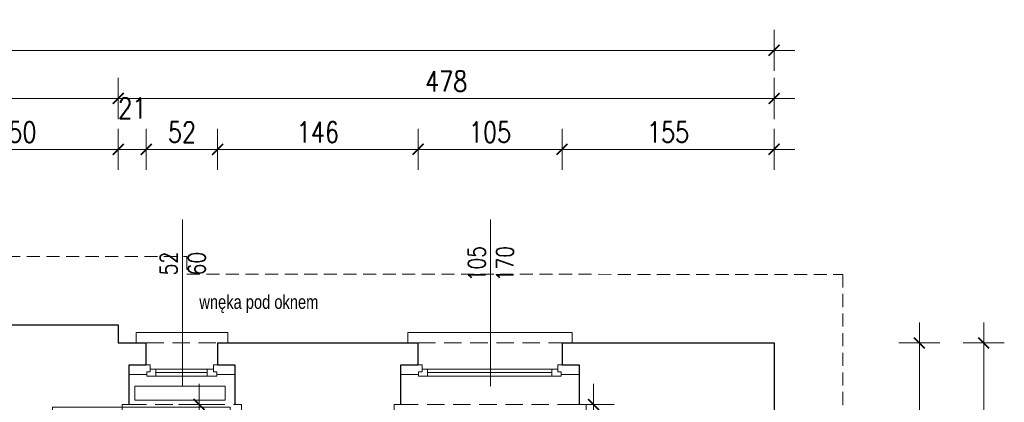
# Model space of a CAD drawing. Header units: millimetres. Extents: x 284606 to 569416, y -192995 to -95103.
# Tile 33 of 178: x 288340 to 289058, y -102967 to -102688. Entities that reach past the tile are written whole.
import ezdxf
from ezdxf.enums import TextEntityAlignment as Align

# ---------------------------------------------------------------- set-up
doc = ezdxf.new("R2010")
doc.units = ezdxf.units.MM
doc.linetypes.add('HIDDEN', pattern=[9.525, 6.35, -3.175])
doc.layers.get('0').update_dxf_attribs({"lineweight": 0})
for name, color, linetype, lineweight in [('!STR_Elewacje 0.15', 10, 'Continuous', 15), ('!STR_Konstrukcja 0.20', 200, 'Continuous', 20), ('!STR_Konstrukcja 0.30', 64, 'Continuous', 30), ('!STR_Ocieplenie 0.05', 1, 'Continuous', 5), ('!STR_Opisy 0.09', 8, 'Continuous', 9), ('!STR_Przerywana 0.09', 8, 'HIDDEN', 9), ('!STR_Stolarka okienna', 72, 'Continuous', 15), ('!STR_Wymiarowanie', 254, 'Continuous', 9)]:
    doc.layers.add(name, color=color, linetype=linetype, lineweight=lineweight)
doc.layers.add('!STR_Obrysy pomieszczeń', color=215, linetype='Continuous', lineweight=9, plot=False)
doc.layers.add('EKO Wyposażenie', color=7, linetype='Continuous', lineweight=5, true_color=0x919191)
doc.styles.add('1_50', font='txt', dxfattribs={"width": 0.8})
doc.styles.add('EKO 1-10', font='romans.shx', dxfattribs={"width": 0.8, "height": 15})
doc.styles.add('EKO 1-5', font='romans.shx', dxfattribs={"width": 0.8, "height": 10})
doc.dimstyles.new('EKO wymiar 1-10', dxfattribs={"dimtxt": 15, "dimasz": 8, "dimexe": 15, "dimexo": 15, "dimgap": 5, "dimtad": 1, "dimdec": 0, "dimtxsty": 'EKO 1-10', "dimblk": 'ARCHTICK', "dimcen": 10, "dimdle": 15, "dimclrd": 256, "dimclre": 256, "dimclrt": 256, "dimazin": 2, "dimtfac": 1, "dimtdec": 0, "dimtmove": 2, "dimatfit": 3, "dimldrblk": 'ARCHTICK', "dimfxl": 15, "dimfxlon": 1, "dimlwd": -1, "dimlwe": -1, "dimarcsym": 0})

# ---------------------------------------------------------------- blocks, each defined once
blk = doc.blocks.new('*U103')
for p, q in [((-2.13, 79.94), (-181.88, 70.34)), ((2.13, 0.06), (-2.13, 79.94)), ((-181.88, 70.34), (-177.61, -9.55)), ((-99.85, 62.8), (-153.94, 54.97)), ((-92.99, 63.65), (-84.32, 64)), ((-56.24, 65.26), (-84.32, 64)), ((-32.86, 64.38), (-46.34, 65.29)), ((-20.77, 38.89), (-21.57, 53.76)), ((-162.64, 44.36), (-161.95, 31.35)), ((-161.25, 18.34), (-161.95, 31.35)), ((-20.77, 38.89), (-19.98, 24.02)), ((-30.08, 12.26), (-43.38, 9.91)), ((-177.61, -9.55), (2.13, 0.06)), ((-96.85, 6.69), (-151.47, 8.71)), ((-89.95, 6.58), (-81.28, 7.15)), ((-53.23, 8.9), (-81.28, 7.15))]:
    blk.add_line(p, q)
blk.add_circle((-37.66, 39.13), 3.43)
for centre, radius, start, end in [((-91.26, 21.29), 42.39, 92.34181, 101.68614), ((-51.09, 13.21), 52.3, 84.78524, 95.65302), ((-32.05, 54.13), 10.27, 33.03484, 94.54846), ((-152.48, 44.9), 10.17, 98.23906, 183.05821), ((-38.84, 51.65), 17.4, 6.97748, 27.69222), ((-37.38, 24.28), 17.4, 338.42497, 359.13898), ((-151.09, 18.88), 10.17, 183.05823, 267.87739), ((-30.36, 22.53), 10.27, 271.56797, 333.08279), ((-92.74, 48.88), 42.39, 264.43034, 273.77466), ((-53.65, 61.19), 52.3, 270.46346, 281.33124)]:
    blk.add_arc(centre, radius, start, end)
blk = doc.blocks.new('*U174')
at = {"layer": '!STR_Konstrukcja 0.20', "linetype": 'Continuous', "lineweight": 15}
for points in [[(8.12, 45.81), (0.62, 45.81), (0.62, 53.31), (67.62, 53.31), (67.62, 45.81), (60.12, 45.81)], [(-4.38, 0.81), (-9.38, 0.81), (-9.38, -4.19), (77.62, -4.19), (77.62, 0.81), (72.62, 0.81)]]:
    blk.add_lwpolyline(points, dxfattribs=at)
at = {"layer": '!STR_Konstrukcja 0.30', "ltscale": 2}
for points in [[(-4.38, 0.81), (-4.38, 29.68), (8.12, 29.68), (8.12, 45.81)], [(60.12, 45.81), (60.12, 29.68), (72.62, 29.68), (72.62, 0.81)]]:
    blk.add_lwpolyline(points, dxfattribs=at)
at = {"layer": '!STR_Przerywana 0.09', "ltscale": 2}
for points in [[(8.12, 45.81), (60.12, 45.81)], [(-4.38, 0.81), (72.62, 0.81)]]:
    blk.add_lwpolyline(points, dxfattribs=at)
at = {"layer": '!STR_Stolarka okienna', "ltscale": 0.3}
for points in [[(-4.38, 22.64), (-4.38, 29.68), (11.02, 29.68), (11.02, 24.55), (8.52, 24.55), (8.52, 22.64), (-4.38, 22.64)], [(72.62, 22.64), (72.62, 29.68), (57.05, 29.68), (57.05, 24.55), (59.55, 24.55), (59.55, 22.64), (72.62, 22.64)], [(59.55, 21.56), (59.55, 24.55), (57.05, 24.55), (57.05, 26.7), (11.02, 26.7), (11.02, 24.55), (8.52, 24.55), (8.52, 21.56), (59.55, 21.56)], [(15.12, 26.7), (15.12, 21.56)], [(52.62, 24.13), (15.12, 24.13)], [(52.62, 21.56), (52.62, 26.7)]]:
    blk.add_lwpolyline(points, dxfattribs=at)
blk = doc.blocks.new('*U164')
at = {"layer": '!STR_Opisy 0.09', "linetype": 'Continuous'}
blk.add_line((0, 32.11), (0, -89.22), dxfattribs=at)
at = {"layer": '!STR_Opisy 0.09', "linetype": 'Continuous', "style": 'EKO 1-5', "width": 0.8}
blk.add_attdef('SZER', text='', height=12.5, rotation=270, dxfattribs=at).set_placement((0, 0), align=Align.BOTTOM_CENTER)
at = {"layer": '!STR_Opisy 0.09', "ltscale": 0.7, "style": 'EKO 1-5', "width": 0.8}
blk.add_attdef('WYS', text='', height=12.5, rotation=270, dxfattribs=at).set_placement((-10.53, 0), align=Align.MIDDLE_CENTER)
at = {"layer": '!STR_Opisy 0.09', "linetype": 'Continuous', "style": 'EKO 1-5', "width": 0.8}
blk.add_attdef('HP=', (30.1, -127.68), '', height=12.5, rotation=180, dxfattribs=at)
blk = doc.blocks.new('_ArchTick')
at = {"color": 0, "linetype": 'ByBlock', "const_width": 0.15}
blk.add_lwpolyline([(-0.5, -0.5), (0.5, 0.5)], dxfattribs=at)
blk = doc.blocks.new('*D189')
at = {"layer": '!STR_Wymiarowanie', "ltscale": 1.5, "transparency": 16777216}
for p, q in [((288758.76, -102953.19), (288758.76, -103293.19)), ((288773.76, -102968.19), (288743.76, -102968.19)), ((288773.76, -103278.19), (288743.76, -103278.19))]:
    blk.add_line(p, q, dxfattribs=at)
at = {"layer": 'Defpoints', "color": 0, "ltscale": 1.5, "transparency": 16777216}
for p in [(288845.38, -102968.19), (288758.76, -103278.19), (288845.32, -103278.19)]:
    blk.add_point(p, dxfattribs=at)
at = {"layer": '!STR_Wymiarowanie', "ltscale": 1.5, "transparency": 16777216, "xscale": 8, "yscale": 8, "zscale": 8}
for p, rotation in [((288758.76, -102968.19), 90), ((288758.76, -103278.19), 270)]:
    blk.add_blockref('_ArchTick', p, dxfattribs=dict(at, rotation=rotation))
at = {"layer": '!STR_Wymiarowanie', "ltscale": 1.5, "transparency": 16777216, "insert": (288746.26, -103123.19), "char_height": 15, "attachment_point": 5, "rotation": 90, "style": 'EKO 1-10'}
blk.add_mtext('310', dxfattribs=at)
blk = doc.blocks.new('*D192')
at = {"layer": '!STR_Wymiarowanie', "ltscale": 1.5, "transparency": 16777216}
for p, q in [((288471.02, -102953.19), (288471.02, -103227.19)), ((288484.54, -102968.19), (288456.02, -102968.19)), ((288486.02, -103212.19), (288456.02, -103212.19))]:
    blk.add_line(p, q, dxfattribs=at)
at = {"layer": 'Defpoints', "color": 0, "ltscale": 1.5, "transparency": 16777216}
for p in [(288499.54, -102968.19), (288471.02, -103212.19), (288503.38, -103212.19)]:
    blk.add_point(p, dxfattribs=at)
at = {"layer": '!STR_Wymiarowanie', "ltscale": 1.5, "transparency": 16777216, "xscale": 8, "yscale": 8, "zscale": 8}
for p, rotation in [((288471.02, -102968.19), 90), ((288471.02, -103212.19), 270)]:
    blk.add_blockref('_ArchTick', p, dxfattribs=dict(at, rotation=rotation))
at = {"layer": '!STR_Wymiarowanie', "ltscale": 1.5, "transparency": 16777216, "insert": (288458.52, -103090.19), "char_height": 15, "attachment_point": 5, "rotation": 90, "style": 'EKO 1-10'}
blk.add_mtext('244', dxfattribs=at)
blk = doc.blocks.new('*U195')
at = {"layer": '!STR_Konstrukcja 0.20', "linetype": 'Continuous', "lineweight": 15}
for points in [[(8.12, 45.81), (0.62, 45.81), (0.62, 53.31), (120.62, 53.31), (120.62, 45.81), (113.12, 45.81)], [(-4.38, 0.81), (-9.38, 0.81), (-9.38, -4.19), (130.62, -4.19), (130.62, 0.81), (125.62, 0.81)]]:
    blk.add_lwpolyline(points, dxfattribs=at)
at = {"layer": '!STR_Konstrukcja 0.30', "ltscale": 2}
for points in [[(-4.38, 0.81), (-4.38, 29.68), (8.12, 29.68), (8.12, 45.81)], [(113.12, 45.81), (113.12, 29.68), (125.62, 29.68), (125.62, 0.81)]]:
    blk.add_lwpolyline(points, dxfattribs=at)
at = {"layer": '!STR_Przerywana 0.09', "ltscale": 2}
for points in [[(8.12, 45.81), (113.12, 45.81)], [(-4.38, 0.81), (125.62, 0.81)]]:
    blk.add_lwpolyline(points, dxfattribs=at)
at = {"layer": '!STR_Stolarka okienna', "ltscale": 0.3}
for points in [[(-4.38, 22.64), (-4.38, 29.68), (11.02, 29.68), (11.02, 24.55), (8.52, 24.55), (8.52, 22.64), (-4.38, 22.64)], [(125.62, 22.64), (125.62, 29.68), (110.05, 29.68), (110.05, 24.55), (112.55, 24.55), (112.55, 22.64), (125.62, 22.64)], [(112.55, 21.56), (112.55, 24.55), (110.05, 24.55), (110.05, 26.7), (11.02, 26.7), (11.02, 24.55), (8.52, 24.55), (8.52, 21.56), (112.55, 21.56)], [(15.12, 26.7), (15.12, 21.56)], [(105.62, 24.13), (15.12, 24.13)], [(105.62, 21.56), (105.62, 26.7)]]:
    blk.add_lwpolyline(points, dxfattribs=at)
blk = doc.blocks.new('*D446')
at = {"layer": '!STR_Wymiarowanie', "ltscale": 1.5, "transparency": 16777216}
for p, q in [((288262.04, -102797.14), (288262.04, -102767.14)), ((288412.04, -102797.14), (288412.04, -102767.14)), ((288247.04, -102782.14), (288427.04, -102782.14))]:
    blk.add_line(p, q, dxfattribs=at)
at = {"layer": 'Defpoints', "color": 0, "ltscale": 1.5, "transparency": 16777216}
for p in [(288412.04, -102782.14), (288412.04, -102916.69), (288262.04, -102918.25)]:
    blk.add_point(p, dxfattribs=at)
at = {"layer": '!STR_Wymiarowanie', "ltscale": 1.5, "transparency": 16777216, "xscale": 8, "yscale": 8, "zscale": 8, "rotation": 180}
blk.add_blockref('_ArchTick', (288262.04, -102782.14), dxfattribs=at)
at = {"layer": '!STR_Wymiarowanie', "ltscale": 1.5, "transparency": 16777216, "xscale": 8, "yscale": 8, "zscale": 8}
blk.add_blockref('_ArchTick', (288412.04, -102782.14), dxfattribs=at)
at = {"layer": '!STR_Wymiarowanie', "ltscale": 1.5, "transparency": 16777216, "insert": (288337.04, -102769.64), "char_height": 15, "attachment_point": 5, "style": 'EKO 1-10'}
blk.add_mtext('150', dxfattribs=at)
blk = doc.blocks.new('*D447')
at = {"layer": '!STR_Wymiarowanie', "ltscale": 1.5, "transparency": 16777216}
for p, q in [((288412.04, -102797.14), (288412.04, -102767.14)), ((288432.54, -102797.14), (288432.54, -102767.14)), ((288397.04, -102782.14), (288447.54, -102782.14))]:
    blk.add_line(p, q, dxfattribs=at)
at = {"layer": 'Defpoints', "color": 0, "ltscale": 1.5, "transparency": 16777216}
for p in [(288432.54, -102782.14), (288412.04, -102916.69), (288432.54, -102931.25)]:
    blk.add_point(p, dxfattribs=at)
at = {"layer": '!STR_Wymiarowanie', "ltscale": 1.5, "transparency": 16777216, "xscale": 8, "yscale": 8, "zscale": 8, "rotation": 180}
blk.add_blockref('_ArchTick', (288412.04, -102782.14), dxfattribs=at)
at = {"layer": '!STR_Wymiarowanie', "ltscale": 1.5, "transparency": 16777216, "xscale": 8, "yscale": 8, "zscale": 8}
blk.add_blockref('_ArchTick', (288432.54, -102782.14), dxfattribs=at)
at = {"layer": '!STR_Wymiarowanie', "ltscale": 1.5, "transparency": 16777216, "insert": (288422.29, -102752.14), "char_height": 15, "attachment_point": 5, "style": 'EKO 1-10'}
blk.add_mtext('21', dxfattribs=at)
blk = doc.blocks.new('*D448')
at = {"layer": '!STR_Wymiarowanie', "ltscale": 1.5, "transparency": 16777216}
for p, q in [((288432.54, -102797.14), (288432.54, -102767.14)), ((288484.54, -102797.14), (288484.54, -102767.14)), ((288417.54, -102782.14), (288499.54, -102782.14))]:
    blk.add_line(p, q, dxfattribs=at)
at = {"layer": 'Defpoints', "color": 0, "ltscale": 1.5, "transparency": 16777216}
for p in [(288484.54, -102782.14), (288432.54, -102931.25), (288484.54, -102931.25)]:
    blk.add_point(p, dxfattribs=at)
at = {"layer": '!STR_Wymiarowanie', "ltscale": 1.5, "transparency": 16777216, "xscale": 8, "yscale": 8, "zscale": 8, "rotation": 180}
blk.add_blockref('_ArchTick', (288432.54, -102782.14), dxfattribs=at)
at = {"layer": '!STR_Wymiarowanie', "ltscale": 1.5, "transparency": 16777216, "xscale": 8, "yscale": 8, "zscale": 8}
blk.add_blockref('_ArchTick', (288484.54, -102782.14), dxfattribs=at)
at = {"layer": '!STR_Wymiarowanie', "ltscale": 1.5, "transparency": 16777216, "insert": (288458.54, -102769.64), "char_height": 15, "attachment_point": 5, "style": 'EKO 1-10'}
blk.add_mtext('52', dxfattribs=at)
blk = doc.blocks.new('*D449')
at = {"layer": '!STR_Wymiarowanie', "ltscale": 1.5, "transparency": 16777216}
for p, q in [((288484.54, -102797.14), (288484.54, -102767.14)), ((288630.71, -102797.14), (288630.71, -102767.14)), ((288469.54, -102782.14), (288645.71, -102782.14))]:
    blk.add_line(p, q, dxfattribs=at)
at = {"layer": 'Defpoints', "color": 0, "ltscale": 1.5, "transparency": 16777216}
for p in [(288630.71, -102782.14), (288484.54, -102931.25), (288630.71, -102931.25)]:
    blk.add_point(p, dxfattribs=at)
at = {"layer": '!STR_Wymiarowanie', "ltscale": 1.5, "transparency": 16777216, "xscale": 8, "yscale": 8, "zscale": 8, "rotation": 180}
blk.add_blockref('_ArchTick', (288484.54, -102782.14), dxfattribs=at)
at = {"layer": '!STR_Wymiarowanie', "ltscale": 1.5, "transparency": 16777216, "xscale": 8, "yscale": 8, "zscale": 8}
blk.add_blockref('_ArchTick', (288630.71, -102782.14), dxfattribs=at)
at = {"layer": '!STR_Wymiarowanie', "ltscale": 1.5, "transparency": 16777216, "insert": (288557.63, -102769.64), "char_height": 15, "attachment_point": 5, "style": 'EKO 1-10'}
blk.add_mtext('146', dxfattribs=at)
blk = doc.blocks.new('*D450')
at = {"layer": '!STR_Wymiarowanie', "ltscale": 1.5, "transparency": 16777216}
for p, q in [((288630.71, -102797.14), (288630.71, -102767.14)), ((288735.71, -102797.14), (288735.71, -102767.14)), ((288615.71, -102782.14), (288750.71, -102782.14))]:
    blk.add_line(p, q, dxfattribs=at)
at = {"layer": 'Defpoints', "color": 0, "ltscale": 1.5, "transparency": 16777216}
for p in [(288735.71, -102782.14), (288630.71, -102931.25), (288735.71, -102931.25)]:
    blk.add_point(p, dxfattribs=at)
at = {"layer": '!STR_Wymiarowanie', "ltscale": 1.5, "transparency": 16777216, "xscale": 8, "yscale": 8, "zscale": 8, "rotation": 180}
blk.add_blockref('_ArchTick', (288630.71, -102782.14), dxfattribs=at)
at = {"layer": '!STR_Wymiarowanie', "ltscale": 1.5, "transparency": 16777216, "xscale": 8, "yscale": 8, "zscale": 8}
blk.add_blockref('_ArchTick', (288735.71, -102782.14), dxfattribs=at)
at = {"layer": '!STR_Wymiarowanie', "ltscale": 1.5, "transparency": 16777216, "insert": (288683.21, -102769.64), "char_height": 15, "attachment_point": 5, "style": 'EKO 1-10'}
blk.add_mtext('105', dxfattribs=at)
blk = doc.blocks.new('*D451')
at = {"layer": '!STR_Wymiarowanie', "ltscale": 1.5, "transparency": 16777216}
for p, q in [((288735.71, -102797.14), (288735.71, -102767.14)), ((288890.38, -102797.14), (288890.38, -102767.14)), ((288720.71, -102782.14), (288905.38, -102782.14))]:
    blk.add_line(p, q, dxfattribs=at)
at = {"layer": 'Defpoints', "color": 0, "ltscale": 1.5, "transparency": 16777216}
for p in [(288890.38, -102782.14), (288890.38, -102923.28), (288735.71, -102931.25)]:
    blk.add_point(p, dxfattribs=at)
at = {"layer": '!STR_Wymiarowanie', "ltscale": 1.5, "transparency": 16777216, "xscale": 8, "yscale": 8, "zscale": 8, "rotation": 180}
blk.add_blockref('_ArchTick', (288735.71, -102782.14), dxfattribs=at)
at = {"layer": '!STR_Wymiarowanie', "ltscale": 1.5, "transparency": 16777216, "xscale": 8, "yscale": 8, "zscale": 8}
blk.add_blockref('_ArchTick', (288890.38, -102782.14), dxfattribs=at)
at = {"layer": '!STR_Wymiarowanie', "ltscale": 1.5, "transparency": 16777216, "insert": (288813.05, -102769.64), "char_height": 15, "attachment_point": 5, "style": 'EKO 1-10'}
blk.add_mtext('155', dxfattribs=at)
blk = doc.blocks.new('*D452')
at = {"layer": '!STR_Wymiarowanie', "ltscale": 1.5, "transparency": 16777216}
for p, q in [((287509.6, -102760.04), (287509.6, -102730.04)), ((288412.04, -102760.04), (288412.04, -102730.04)), ((287494.6, -102745.04), (288427.04, -102745.04))]:
    blk.add_line(p, q, dxfattribs=at)
at = {"layer": 'Defpoints', "color": 0, "ltscale": 1.5, "transparency": 16777216}
for p in [(288412.04, -102745.04), (287509.6, -102910.19), (288412.04, -102916.69)]:
    blk.add_point(p, dxfattribs=at)
at = {"layer": '!STR_Wymiarowanie', "ltscale": 1.5, "transparency": 16777216, "xscale": 8, "yscale": 8, "zscale": 8, "rotation": 180}
blk.add_blockref('_ArchTick', (287509.6, -102745.04), dxfattribs=at)
at = {"layer": '!STR_Wymiarowanie', "ltscale": 1.5, "transparency": 16777216, "xscale": 8, "yscale": 8, "zscale": 8}
blk.add_blockref('_ArchTick', (288412.04, -102745.04), dxfattribs=at)
at = {"layer": '!STR_Wymiarowanie', "ltscale": 1.5, "transparency": 16777216, "insert": (287960.82, -102732.54), "char_height": 15, "attachment_point": 5, "style": 'EKO 1-10'}
blk.add_mtext('902', dxfattribs=at)
blk = doc.blocks.new('*D453')
at = {"layer": '!STR_Wymiarowanie', "ltscale": 1.5, "transparency": 16777216}
for p, q in [((288412.04, -102760.04), (288412.04, -102730.04)), ((288890.38, -102760.04), (288890.38, -102730.04)), ((288397.04, -102745.04), (288905.38, -102745.04))]:
    blk.add_line(p, q, dxfattribs=at)
at = {"layer": 'Defpoints', "color": 0, "ltscale": 1.5, "transparency": 16777216}
for p in [(288890.38, -102745.04), (288412.04, -102910.19), (288890.38, -102923.28)]:
    blk.add_point(p, dxfattribs=at)
at = {"layer": '!STR_Wymiarowanie', "ltscale": 1.5, "transparency": 16777216, "xscale": 8, "yscale": 8, "zscale": 8, "rotation": 180}
blk.add_blockref('_ArchTick', (288412.04, -102745.04), dxfattribs=at)
at = {"layer": '!STR_Wymiarowanie', "ltscale": 1.5, "transparency": 16777216, "xscale": 8, "yscale": 8, "zscale": 8}
blk.add_blockref('_ArchTick', (288890.38, -102745.04), dxfattribs=at)
at = {"layer": '!STR_Wymiarowanie', "ltscale": 1.5, "transparency": 16777216, "insert": (288651.21, -102732.54), "char_height": 15, "attachment_point": 5, "style": 'EKO 1-10'}
blk.add_mtext('478', dxfattribs=at)
blk = doc.blocks.new('*D454')
at = {"layer": '!STR_Wymiarowanie', "ltscale": 1.5, "transparency": 16777216}
for p, q in [((286985.04, -102724.98), (286985.04, -102694.98)), ((288890.38, -102724.98), (288890.38, -102694.98)), ((286970.04, -102709.98), (288905.38, -102709.98))]:
    blk.add_line(p, q, dxfattribs=at)
at = {"layer": 'Defpoints', "color": 0, "ltscale": 1.5, "transparency": 16777216}
for p in [(288890.38, -102709.98), (288890.38, -102923.28), (286985.04, -103007.19)]:
    blk.add_point(p, dxfattribs=at)
at = {"layer": '!STR_Wymiarowanie', "ltscale": 1.5, "transparency": 16777216, "xscale": 8, "yscale": 8, "zscale": 8, "rotation": 180}
blk.add_blockref('_ArchTick', (286985.04, -102709.98), dxfattribs=at)
at = {"layer": '!STR_Wymiarowanie', "ltscale": 1.5, "transparency": 16777216, "xscale": 8, "yscale": 8, "zscale": 8}
blk.add_blockref('_ArchTick', (288890.38, -102709.98), dxfattribs=at)
at = {"layer": '!STR_Wymiarowanie', "ltscale": 1.5, "transparency": 16777216, "insert": (287937.71, -102697.48), "char_height": 15, "attachment_point": 5, "style": 'EKO 1-10'}
blk.add_mtext('1905', dxfattribs=at)
blk = doc.blocks.new('*D455')
at = {"layer": '!STR_Wymiarowanie', "ltscale": 1.5, "transparency": 16777216}
for p, q in [((288996.32, -102908.28), (288996.32, -103416.14)), ((288981.32, -102923.28), (289011.32, -102923.28)), ((288981.32, -103401.14), (289011.32, -103401.14))]:
    blk.add_line(p, q, dxfattribs=at)
at = {"layer": 'Defpoints', "color": 0, "ltscale": 1.5, "transparency": 16777216}
for p in [(288890.38, -102923.28), (288890.38, -103401.14), (288996.32, -103401.14)]:
    blk.add_point(p, dxfattribs=at)
at = {"layer": '!STR_Wymiarowanie', "ltscale": 1.5, "transparency": 16777216, "xscale": 8, "yscale": 8, "zscale": 8}
for p, rotation in [((288996.32, -102923.28), 90), ((288996.32, -103401.14), 270)]:
    blk.add_blockref('_ArchTick', p, dxfattribs=dict(at, rotation=rotation))
at = {"layer": '!STR_Wymiarowanie', "ltscale": 1.5, "transparency": 16777216, "insert": (288983.82, -103162.21), "char_height": 15, "attachment_point": 5, "rotation": 90, "style": 'EKO 1-10'}
blk.add_mtext('478', dxfattribs=at)
blk = doc.blocks.new('*D459')
at = {"layer": '!STR_Wymiarowanie', "ltscale": 1.5, "transparency": 16777216}
for p, q in [((289043.25, -102908.28), (289043.25, -104080.19)), ((289028.25, -102923.28), (289058.25, -102923.28)), ((289028.25, -104065.19), (289058.25, -104065.19))]:
    blk.add_line(p, q, dxfattribs=at)
at = {"layer": 'Defpoints', "color": 0, "ltscale": 1.5, "transparency": 16777216}
for p in [(288890.59, -102923.28), (288890.59, -104065.19), (289043.25, -104065.19)]:
    blk.add_point(p, dxfattribs=at)
at = {"layer": '!STR_Wymiarowanie', "ltscale": 1.5, "transparency": 16777216, "xscale": 8, "yscale": 8, "zscale": 8}
for p, rotation in [((289043.25, -102923.28), 90), ((289043.25, -104065.19), 270)]:
    blk.add_blockref('_ArchTick', p, dxfattribs=dict(at, rotation=rotation))
at = {"layer": '!STR_Wymiarowanie', "ltscale": 1.5, "transparency": 16777216, "insert": (289030.75, -103494.23), "char_height": 15, "attachment_point": 5, "rotation": 90, "style": 'EKO 1-10'}
blk.add_mtext('1142', dxfattribs=at)

msp = doc.modelspace()

# ---------------------------------------------------------------- linework, layer by layer
at = {"layer": '!STR_Elewacje 0.15', "ltscale": 1.5}
msp.add_lwpolyline([(288424.18, -102954.89), (288489.97, -102954.89), (288489.97, -102964.89), (288424.18, -102964.89)], close=True, dxfattribs=at)
at = {"layer": '!STR_Konstrukcja 0.30', "ltscale": 1.5}
for points in [[(288262.04, -102910.19), (288412.04, -102910.19), (288412.04, -102923.19), (288432.54, -102923.2)], [(288484.54, -102923.2), (288630.71, -102923.23)], [(288735.71, -102923.25), (288890.38, -102923.28), (288890.38, -103401.14)]]:
    msp.add_lwpolyline(points, dxfattribs=at)
at = {"layer": '!STR_Ocieplenie 0.05', "ltscale": 1.5}
for p, q in [((288458.54, -102923.19), (288458.87, -102923.19)), ((288484.54, -102923.19), (288630.71, -102923.19))]:
    msp.add_line(p, q, dxfattribs=at)
at = {"layer": '!STR_Przerywana 0.09', "ltscale": 1.5}
msp.add_lwpolyline([(286935.04, -102957.19), (287459.6, -102957.19), (287459.6, -102860.19), (288462.04, -102860.19), (288462.04, -102873.2), (288940.38, -102873.29), (288940.38, -104115.19), (288515.18, -104115.19), (288515.18, -104134.19), (287838.05, -104134.19), (287838.05, -104121.19), (287372.79, -104121.19), (287372.79, -104115.19), (286948.04, -104115.19), (286948.04, -103568.85), (286935.04, -103568.85)], close=True, dxfattribs=at)

# ---------------------------------------------------------------- block references
at = {"layer": '!STR_Konstrukcja 0.30', "ltscale": 1.5}
ref = msp.add_blockref('*U164', (288458.87, -102865.45), dxfattribs=dict(at, xscale=-1))
ref.add_attrib('SZER', '52', dxfattribs={"layer": '!STR_Opisy 0.09', "linetype": 'Continuous', "height": 12.5, "rotation": 90, "style": 'EKO 1-5', "width": 0.8}).set_placement((288458.87, -102865.45), align=Align.BOTTOM_CENTER)
ref.add_attrib('WYS', '60', dxfattribs={"layer": '!STR_Opisy 0.09', "ltscale": 0.7, "height": 12.5, "rotation": 90, "style": 'EKO 1-5', "width": 0.8}).set_placement((288469.4, -102865.45), align=Align.MIDDLE_CENTER)
ref.add_attrib('HP=', 'hp=189', (288428.78, -102993.12), dxfattribs={"layer": '!STR_Opisy 0.09', "linetype": 'Continuous', "height": 12.5, "rotation": 180, "style": 'EKO 1-5', "width": 0.8})
ref = msp.add_blockref('*U164', (288683.54, -102865.45), dxfattribs=dict(at, xscale=-1))
ref.add_attrib('SZER', '105', dxfattribs={"layer": '!STR_Opisy 0.09', "linetype": 'Continuous', "height": 12.5, "rotation": 90, "style": 'EKO 1-5', "width": 0.8}).set_placement((288683.54, -102865.45), align=Align.BOTTOM_CENTER)
ref.add_attrib('WYS', '170', dxfattribs={"layer": '!STR_Opisy 0.09', "ltscale": 0.7, "height": 12.5, "rotation": 90, "style": 'EKO 1-5', "width": 0.8}).set_placement((288694.07, -102865.45), align=Align.MIDDLE_CENTER)
ref.add_attrib('HP=', 'hp=80', (288653.45, -102993.12), dxfattribs={"layer": '!STR_Opisy 0.09', "linetype": 'Continuous', "height": 12.5, "rotation": 180, "style": 'EKO 1-5', "width": 0.8})
for name, p in [('*U174', (288424.42, -102969)), ('*U195', (288622.59, -102969))]:
    msp.add_blockref(name, p, dxfattribs=at)
at = {"layer": 'EKO Wyposażenie', "xscale": -0.7200000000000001, "yscale": 0.7200000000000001, "zscale": 0.7200000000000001, "rotation": 3.058229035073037}
msp.add_blockref('*U103', (288365.62, -103027.71), dxfattribs=at)

# ---------------------------------------------------------------- texts
at = {"layer": '!STR_Obrysy pomieszczeń', "ltscale": 0.3, "insert": (288471.2, -102888.41), "char_height": 10, "attachment_point": 1, "style": '1_50'}
msp.add_mtext_dynamic_manual_height_columns('\\A1;wnęka pod oknem', width=2231.7249, gutter_width=453.61, heights=[120.44], dxfattribs=at)

# ---------------------------------------------------------------- dimensions: what is measured, and where the dimension line sits
at = {"layer": '!STR_Wymiarowanie', "ltscale": 1.5}
for base, p1, p2, picture, middle in [((288890.38, -102709.98), (286985.04, -103007.19), (288890.38, -102923.28), '*D454', (287937.71, -102697.48)), ((288412.04, -102745.04), (287509.6, -102910.19), (288412.04, -102916.69), '*D452', (287960.82, -102732.54)), ((288890.38, -102745.04), (288412.04, -102910.19), (288890.38, -102923.28), '*D453', (288651.21, -102732.54)), ((288432.5410596, -102782.13800668), (288412.0410596, -102916.69207664), (288432.5410596, -102931.25326413), '*D447', (288422.2910596, -102752.13800668)), ((288412.04, -102782.14), (288262.04, -102918.25), (288412.04, -102916.69), '*D446', (288337.04, -102769.64)), ((288484.54, -102782.14), (288432.54, -102931.25), (288484.54, -102931.25), '*D448', (288458.54, -102769.64)), ((288630.71, -102782.14), (288484.54, -102931.25), (288630.71, -102931.25), '*D449', (288557.63, -102769.64)), ((288735.71, -102782.14), (288630.71, -102931.25), (288735.71, -102931.25), '*D450', (288683.21, -102769.64)), ((288890.38, -102782.14), (288735.71, -102931.25), (288890.38, -102923.28), '*D451', (288813.05, -102769.64))]:
    dim = msp.add_linear_dim(base=base, p1=p1, p2=p2, dimstyle='EKO wymiar 1-10', dxfattribs=at)
    dim.commit()
    dim.dimension.update_dxf_attribs({"geometry": picture, "text_midpoint": middle})
for base, p1, p2, picture, middle in [((288996.32, -103401.14), (288890.38, -102923.28), (288890.38, -103401.14), '*D455', (288983.82, -103162.21)), ((289043.25, -104065.19), (288890.59, -102923.28), (288890.59, -104065.19), '*D459', (289030.75, -103494.23)), ((288471.02, -103212.19), (288499.54, -102968.19), (288503.38, -103212.19), '*D192', (288458.52, -103090.19)), ((288758.76, -103278.19), (288845.38, -102968.19), (288845.32, -103278.19), '*D189', (288746.26, -103123.19))]:
    dim = msp.add_linear_dim(base=base, p1=p1, p2=p2, angle=90, dimstyle='EKO wymiar 1-10', dxfattribs=at)
    dim.commit()
    dim.dimension.update_dxf_attribs({"geometry": picture, "text_midpoint": middle})

doc.saveas('drawing.dxf')
